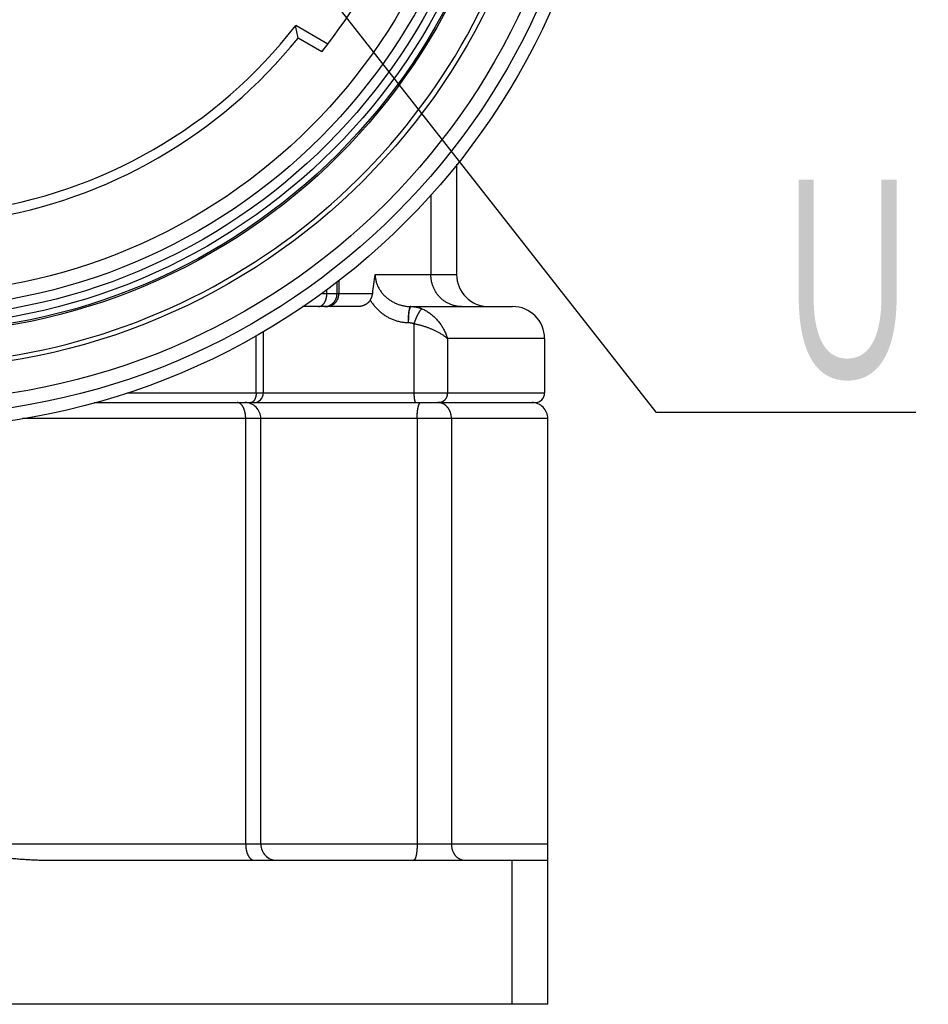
# Model space of a CAD drawing. Header units: millimetres. Extents: x 0 to 1300, y 0 to 891.
# Tile 8 of 119: x 444 to 486, y 210 to 257. Entities that reach past the tile are written whole.
import ezdxf

# ---------------------------------------------------------------- set-up
doc = ezdxf.new("R2010")
doc.units = ezdxf.units.MM
doc.header["$LTSCALE"] = 0.54643
for name, color, linetype in [('NoLayerName_001', 7, 'Continuous'), ('NoLayerName_003', 7, 'Continuous'), ('NoLayerName_006', 7, 'Continuous')]:
    doc.layers.add(name, color=color, linetype=linetype)
doc.styles.get("Standard").update_dxf_attribs({"font": 'txt', "bigfont": 'extfont2'})
doc.dimstyles.get("Standard").update_dxf_attribs({"dimtxt": 2.5, "dimasz": 2.5, "dimexe": 1, "dimexo": 1, "dimtad": 1, "dimdec": 3, "dimzin": 0, "dimdsep": 46, "dimtxsty": 'Standard', "dimcen": 2.5, "dimadec": 3, "dimazin": 0, "dimtfac": 0.75, "dimtdec": 3, "dimtmove": 0, "dimatfit": 3, "dimfxl": 1, "dimarcsym": 0})

msp = doc.modelspace()

# ---------------------------------------------------------------- linework, layer by layer
at = {"layer": 'NoLayerName_001', "color": 7, "linetype": 'Continuous', "lineweight": 25}
for p, q in [((458.1209, 255.4304), (456.6138, 256.3005)), ((457.8422, 255.0716), (456.7255, 255.7163))]:
    msp.add_line(p, q, dxfattribs=at)
for radius in [31.725, 26.7]:
    msp.add_circle((438.436, 270.4327), radius, dxfattribs=at)
for centre, radius, start, end in [((438.436, 270.4327), 24.75, 321.6364, 338.3636), ((438.436, 270.4327), 23.025, 277.86317, 322.13683), ((386.8169, 242.6483), 71.1195, 10.588157, 11.067268), ((438.436, 270.4327), 23.475, 278.82138, 321.17862)]:
    msp.add_arc(centre, radius, start, end, dxfattribs=at)
at = {"layer": 'NoLayerName_003', "color": 7, "linetype": 'Continuous', "lineweight": 25}
for radius in [33, 30.225, 28.575, 28.5]:
    msp.add_circle((438.436, 270.4327), radius, dxfattribs=at)
at = {"layer": 'NoLayerName_003', "color": 8, "linetype": 'Continuous', "lineweight": 25}
for radius in [32.4, 28.2, 27.8237, 27.3748]:
    msp.add_circle((438.436, 270.4327), radius, dxfattribs=at)
at = {"layer": 'NoLayerName_003', "color": 7, "linetype": 'Continuous', "lineweight": 25}
msp.add_arc((438.436, 270.4327), 30, 200.13421, 339.86579, dxfattribs=at)
at = {"layer": 'NoLayerName_006', "color": 7, "linetype": 'Continuous', "lineweight": 25}
for p, q in [((464.161, 249.8033), (464.161, 244.6327)), ((459.5322, 243.1327), (456.9339, 243.1327)), ((462, 243.1327), (466.786, 243.1327)), ((455.0997, 239.0827), (455.0997, 241.9683)), ((468.286, 241.6327), (468.286, 239.0827)), ((447.1615, 238.6327), (467.836, 238.6327)), ((454.9789, 217.9327), (454.9789, 237.8827)), ((468.436, 210.4327), (468.436, 237.8827)), ((445.186, 217.1827), (468.436, 217.1827)), ((466.7479, 217.1827), (466.7479, 210.4327)), ((468.436, 210.4327), (408.436, 210.4327))]:
    msp.add_line(p, q, dxfattribs=at)
at = {"layer": 'NoLayerName_006', "color": 8, "linetype": 'Continuous', "lineweight": 25}
for p, q in [((462.9516, 248.371), (462.9516, 244.6327)), ((460.3399, 244.6327), (464.161, 244.6327)), ((458.552, 243.7327), (458.552, 244.3033)), ((458.6373, 244.37), (458.6373, 243.7327)), ((458.0754, 243.7327), (457.8216, 243.7327)), ((458.0754, 243.7327), (458.0754, 243.931)), ((460.2146, 243.7327), (458.0754, 243.7327)), ((462.1557, 242.3317), (462.1557, 239.0827)), ((454.7598, 239.0827), (454.7598, 241.7795)), ((468.286, 241.6327), (463.7268, 241.6327)), ((463.7268, 241.6327), (463.7268, 239.0827)), ((448.7211, 239.0827), (468.286, 239.0827)), ((468.436, 237.8827), (443.8128, 237.8827)), ((454.2706, 217.9327), (454.2706, 237.8827)), ((462.3081, 237.8827), (462.3081, 217.9327)), ((463.9168, 237.8827), (463.9168, 217.9327)), ((468.436, 217.9327), (408.4718, 217.9327))]:
    msp.add_line(p, q, dxfattribs=at)
at = {"layer": 'NoLayerName_006', "color": 7, "linetype": 'Continuous', "lineweight": 25}
for centre, radius, start, end in [((466.5591, 243.3082), 6.3587, 167.97757, 176.17228), ((465.661, 244.6327), 1.5, 180, 270), ((466.786, 241.6327), 1.5, 0, 90), ((454.6497, 239.0827), 0.45, 270, 0), ((467.836, 239.0827), 0.45, 269.99993, 0), ((454.2289, 237.8827), 0.75, 0, 90.00013), ((467.686, 237.8827), 0.75, 0, 90.00168), ((455.7289, 217.9327), 0.75, 180, 270.00005)]:
    msp.add_arc(centre, radius, start, end, dxfattribs=at)
at = {"layer": 'NoLayerName_006', "color": 8, "linetype": 'Continuous', "lineweight": 25}
for centre, radius, start, end in [((458.065, 243.6797), 0.547, 270.05866, 281.82556), ((463.2795, 238.0952), 0.5375, 83.00635, 89.97678)]:
    msp.add_arc(centre, radius, start, end, dxfattribs=at)
for points, knots in [([(460.3399, 244.6327), (460.3408, 244.6054), (460.3413, 244.5507), (460.3503, 244.4689), (460.3638, 244.3876), (460.3827, 244.3071), (460.4064, 244.2278), (460.4349, 244.1501), (460.4679, 244.0742), (460.5053, 244.0006), (460.5468, 243.9294), (460.5923, 243.8607), (460.6414, 243.7947), (460.6939, 243.7314), (460.7495, 243.6708), (460.8081, 243.613), (460.8694, 243.5582), (460.933, 243.5062), (460.999, 243.4573), (461.0672, 243.4115), (461.1374, 243.3689), (461.2095, 243.3295), (461.2834, 243.2934), (461.3588, 243.2607), (461.4358, 243.2314), (461.5141, 243.2057), (461.5935, 243.1837), (461.6738, 243.1654), (461.7548, 243.1509), (461.8363, 243.1406), (461.9181, 243.1338), (461.9727, 243.1334), (462, 243.1327)], [0, 0, 0, 0, 0.0818745, 0.1640294, 0.2464449, 0.32907, 0.4118288, 0.4946269, 0.5773565, 0.6599072, 0.7422728, 0.8245375, 0.9067631, 0.9889851, 1.0712157, 1.1534459, 1.2356474, 1.3177921, 1.3998967, 1.4819864, 1.5640836, 1.6462092, 1.728383, 1.8106248, 1.8929528, 1.975343, 2.057738, 2.1400853, 2.2223403, 2.3044686, 2.3864476, 2.4682691, 2.4682691, 2.4682691, 2.4682691]), ([(464.3811, 243.1327), (464.3557, 243.1334), (464.3047, 243.1338), (464.2284, 243.1408), (464.1525, 243.1515), (464.0771, 243.1666), (464.0026, 243.1857), (463.9293, 243.209), (463.8574, 243.2362), (463.7871, 243.2675), (463.7188, 243.3026), (463.6526, 243.3414), (463.5885, 243.3837), (463.5268, 243.4293), (463.4677, 243.4781), (463.4112, 243.53), (463.3575, 243.5848), (463.3068, 243.6423), (463.2591, 243.7023), (463.2146, 243.7647), (463.1732, 243.8293), (463.1352, 243.896), (463.1006, 243.9645), (463.0695, 244.0347), (463.0419, 244.1064), (463.0179, 244.1793), (462.9976, 244.2534), (462.9809, 244.3284), (462.9678, 244.404), (462.9586, 244.4801), (462.9526, 244.5563), (462.9523, 244.6073), (462.9516, 244.6327)], [0, 0, 0, 0, 0.0763188, 0.1528494, 0.229551, 0.3063761, 0.3832736, 0.4601918, 0.5370817, 0.6139036, 0.6906648, 0.7673911, 0.8440987, 0.9207948, 0.9974801, 1.0741504, 1.1507985, 1.2274267, 1.3040534, 1.3806932, 1.457355, 1.5340438, 1.6107621, 1.6875111, 1.7642919, 1.8410944, 1.917896, 1.9946676, 2.0713759, 2.1479849, 2.224458, 2.3007596, 2.3007596, 2.3007596, 2.3007596]), ([(457.8999, 243.2338), (457.906, 243.2404), (457.9184, 243.2533), (457.9354, 243.2741), (457.9514, 243.2957), (457.9662, 243.3182), (457.9801, 243.3413), (457.9929, 243.3651), (458.0047, 243.3894), (458.0156, 243.4142), (458.0255, 243.4395), (458.0345, 243.4651), (458.0425, 243.4912), (458.0496, 243.5175), (458.0558, 243.544), (458.0611, 243.5708), (458.0656, 243.5977), (458.0692, 243.6247), (458.072, 243.6517), (458.0739, 243.6788), (458.0752, 243.7058), (458.0752, 243.7237), (458.0754, 243.7327)], [0, 0, 0, 0, 0.02681701, 0.05366013, 0.08054676, 0.10747746, 0.13443875, 0.16142716, 0.18845454, 0.21552872, 0.2426529, 0.269826, 0.29704298, 0.32429521, 0.35157078, 0.37885479, 0.40612969, 0.43337552, 0.46057019, 0.48768971, 0.51470846, 0.54159938, 0.54159938, 0.54159938, 0.54159938]), ([(458.1771, 243.1443), (458.1899, 243.1475), (458.2159, 243.1532), (458.2538, 243.1661), (458.2909, 243.1814), (458.327, 243.1995), (458.362, 243.2201), (458.3955, 243.2431), (458.4274, 243.2684), (458.4575, 243.2958), (458.4857, 243.3252), (458.5116, 243.3565), (458.5353, 243.3896), (458.5565, 243.4243), (458.5753, 243.4602), (458.5917, 243.4973), (458.6057, 243.5354), (458.6172, 243.5741), (458.6261, 243.6134), (458.6325, 243.6531), (458.6367, 243.6929), (458.6369, 243.7195), (458.6373, 243.7327)], [0, 0, 0, 0, 0.0397246, 0.07967364, 0.11983861, 0.16019544, 0.20070891, 0.24133684, 0.28203415, 0.32275681, 0.36346582, 0.40413122, 0.44474687, 0.48533365, 0.52589998, 0.56643893, 0.60693121, 0.64734813, 0.68765449, 0.72781145, 0.76777946, 0.80752115, 0.80752115, 0.80752115, 0.80752115]), ([(458.1906, 243.1784), (458.2011, 243.1832), (458.2223, 243.1924), (458.2528, 243.2091), (458.2825, 243.2274), (458.3112, 243.2476), (458.3386, 243.2694), (458.3649, 243.2929), (458.3897, 243.3179), (458.413, 243.3443), (458.4348, 243.372), (458.4548, 243.401), (458.4731, 243.4312), (458.4895, 243.4623), (458.5041, 243.4944), (458.5167, 243.5272), (458.5275, 243.5606), (458.5364, 243.5946), (458.5434, 243.6289), (458.5483, 243.6634), (458.5515, 243.698), (458.5517, 243.7212), (458.552, 243.7327)], [0, 0, 0, 0, 0.03461411, 0.06936953, 0.10425526, 0.13925457, 0.17434681, 0.20950915, 0.24471828, 0.2799521, 0.31519141, 0.35042161, 0.38563678, 0.42083947, 0.45602653, 0.49118821, 0.5263096, 0.5613721, 0.5963549, 0.63123638, 0.66599563, 0.70061391, 0.70061391, 0.70061391, 0.70061391]), ([(457.6806, 243.1327), (457.6847, 243.1328), (457.6929, 243.1329), (457.7053, 243.1338), (457.7176, 243.1353), (457.7298, 243.1374), (457.7419, 243.14), (457.754, 243.1432), (457.7659, 243.1469), (457.7776, 243.1511), (457.7891, 243.1558), (457.8004, 243.161), (457.8115, 243.1666), (457.8224, 243.1726), (457.833, 243.1791), (457.8433, 243.1859), (457.8534, 243.1932), (457.8632, 243.2007), (457.8728, 243.2085), (457.8821, 243.2167), (457.8912, 243.2251), (457.897, 243.2309), (457.8999, 243.2338)], [0, 0, 0, 0, 0.01233249, 0.02469046, 0.0370745, 0.04948309, 0.06191278, 0.07435848, 0.08681371, 0.09927083, 0.11172127, 0.1241561, 0.13657425, 0.14898207, 0.16138418, 0.17378316, 0.18617967, 0.19857259, 0.21095913, 0.22333495, 0.23569431, 0.24803016, 0.24803016, 0.24803016, 0.24803016]), ([(457.9666, 243.1327), (457.9717, 243.1328), (457.9819, 243.1328), (457.9971, 243.1335), (458.0124, 243.1345), (458.0277, 243.136), (458.043, 243.1379), (458.0582, 243.1401), (458.0733, 243.1428), (458.0884, 243.1459), (458.1034, 243.1494), (458.1183, 243.1532), (458.1331, 243.1575), (458.1477, 243.1621), (458.1622, 243.1672), (458.1765, 243.1725), (458.1859, 243.1765), (458.1906, 243.1784)], [0, 0, 0, 0, 0.01526098, 0.03055601, 0.04588054, 0.06122972, 0.07659845, 0.09198142, 0.10737316, 0.1227681, 0.13816061, 0.15354502, 0.16891571, 0.18426712, 0.19959383, 0.21489054, 0.23015222, 0.23015222, 0.23015222, 0.23015222]), ([(460.1113, 243.4318), (460.1268, 243.4076), (460.1573, 243.3587), (460.2072, 243.2878), (460.2595, 243.2185), (460.3146, 243.1511), (460.3722, 243.0857), (460.4322, 243.0224), (460.4946, 242.9613), (460.5593, 242.9026), (460.6261, 242.8465), (460.6949, 242.793), (460.7657, 242.7422), (460.8383, 242.6943), (460.9126, 242.6495), (460.9885, 242.6078), (461.066, 242.5693), (461.145, 242.5342), (461.2254, 242.5025), (461.3071, 242.4743), (461.39, 242.4497), (461.474, 242.4289), (461.5589, 242.4117), (461.6444, 242.3984), (461.7304, 242.3889), (461.8167, 242.3828), (461.8743, 242.3824), (461.903, 242.3818)], [0, 0, 0, 0, 0.0863609, 0.1729858, 0.259833, 0.3468588, 0.4340183, 0.5212666, 0.6085592, 0.6958534, 0.7831087, 0.8702881, 0.9573587, 1.0442927, 1.1310697, 1.2176938, 1.3041933, 1.3906031, 1.4769659, 1.5633317, 1.6497583, 1.7362766, 1.8228487, 1.909426, 1.9959588, 2.0823981, 2.1686969, 2.1686969, 2.1686969, 2.1686969]), ([(461.9161, 242.9038), (461.9148, 242.8952), (461.9119, 242.878), (461.9084, 242.8521), (461.9051, 242.8262), (461.9023, 242.8003), (461.8997, 242.7743), (461.8973, 242.7483), (461.8953, 242.7222), (461.8935, 242.6961), (461.892, 242.6701), (461.8907, 242.644), (461.8896, 242.6178), (461.8888, 242.5917), (461.8882, 242.5656), (461.8879, 242.5395), (461.8877, 242.5133), (461.8878, 242.4872), (461.888, 242.461), (461.8885, 242.4349), (461.8891, 242.4088), (461.8897, 242.3914), (461.8899, 242.3827)], [0, 0, 0, 0, 0.02611002, 0.05222194, 0.07833777, 0.10445741, 0.13057911, 0.15670226, 0.18282745, 0.20895508, 0.23508532, 0.26121816, 0.28735335, 0.31349045, 0.33962885, 0.36576773, 0.3919061, 0.41804281, 0.44417652, 0.47030576, 0.49642888, 0.52254411, 0.52254411, 0.52254411, 0.52254411]), ([(461.9161, 242.9038), (461.9158, 242.8951), (461.9152, 242.8777), (461.9141, 242.8517), (461.9126, 242.8169), (461.9106, 242.7735), (461.9077, 242.7127), (461.9042, 242.6432), (461.8996, 242.5564), (461.8949, 242.4695), (461.8914, 242.4087), (461.8899, 242.3827)], [0, 0, 0, 0, 0.02608769, 0.05217546, 0.07826338, 0.13043942, 0.18261527, 0.26087885, 0.33914244, 0.44349393, 0.52175737, 0.52175737, 0.52175737, 0.52175737]), ([(462.0147, 243.1327), (462.0115, 243.1319), (462.0044, 243.131), (461.9962, 243.1238), (461.9892, 243.1158), (461.9834, 243.107), (461.9786, 243.0978), (461.9747, 243.0884), (461.9713, 243.0789), (461.9681, 243.0693), (461.9649, 243.0597), (461.9617, 243.0501), (461.9585, 243.0404), (461.9553, 243.0308), (461.9522, 243.0211), (461.949, 243.0114), (461.9459, 243.0016), (461.9428, 242.9919), (461.9398, 242.9821), (461.9367, 242.9724), (461.9337, 242.9626), (461.9307, 242.9528), (461.9277, 242.943), (461.9248, 242.9332), (461.9219, 242.9234), (461.919, 242.9136), (461.9171, 242.9071), (461.9161, 242.9038)], [0, 0, 0, 0, 0.01000602, 0.02062903, 0.03155919, 0.0420906, 0.05234064, 0.06246764, 0.07256055, 0.08266172, 0.09278462, 0.10292811, 0.11309016, 0.12326873, 0.13346181, 0.14366736, 0.15388337, 0.16410781, 0.17433865, 0.18457387, 0.19481143, 0.20504932, 0.21528551, 0.22551797, 0.23574468, 0.24596362, 0.25617275, 0.25617275, 0.25617275, 0.25617275]), ([(462, 243.1327), (461.9968, 243.1318), (461.9898, 243.131), (461.9819, 243.1238), (461.9751, 243.1158), (461.9692, 243.1071), (461.9643, 243.0982), (461.9602, 243.0891), (461.9567, 243.0798), (461.9535, 243.0704), (461.9504, 243.061), (461.9474, 243.0515), (461.9446, 243.0419), (461.9419, 243.0323), (461.9394, 243.0226), (461.9369, 243.0128), (461.9346, 243.003), (461.9323, 242.9932), (461.9302, 242.9833), (461.9282, 242.9734), (461.9262, 242.9635), (461.9243, 242.9536), (461.9226, 242.9436), (461.9208, 242.9337), (461.9192, 242.9237), (461.9176, 242.9137), (461.9166, 242.9071), (461.9161, 242.9038)], [0, 0, 0, 0, 0.00981553, 0.02027437, 0.03108336, 0.04150354, 0.05161643, 0.06157027, 0.07146446, 0.08136062, 0.09128611, 0.10124176, 0.11122582, 0.12123622, 0.13127062, 0.14132637, 0.15140059, 0.16149016, 0.17159173, 0.18170174, 0.19181645, 0.20193196, 0.21204416, 0.22214885, 0.23224166, 0.2423181, 0.25237358, 0.25237358, 0.25237358, 0.25237358]), ([(462.0147, 243.1327), (462.0264, 243.1325), (462.0499, 243.1325), (462.0852, 243.131), (462.1205, 243.1287), (462.1558, 243.1254), (462.191, 243.1213), (462.2261, 243.1162), (462.2611, 243.1103), (462.296, 243.1034), (462.3306, 243.0957), (462.365, 243.0871), (462.3992, 243.0776), (462.4331, 243.0672), (462.4666, 243.0559), (462.4998, 243.0439), (462.5216, 243.0351), (462.5325, 243.0308)], [0, 0, 0, 0, 0.03522315, 0.07052287, 0.1058881, 0.14130729, 0.17676857, 0.21225982, 0.24776878, 0.2832831, 0.3187905, 0.35427881, 0.3897361, 0.42515074, 0.46051155, 0.49580785, 0.53102957, 0.53102957, 0.53102957, 0.53102957]), ([(462.5325, 243.0307), (462.5261, 243.0265), (462.5128, 243.0188), (462.4962, 243.0026), (462.4805, 242.9859), (462.4658, 242.9682), (462.4519, 242.9501), (462.4385, 242.9315), (462.4256, 242.9126), (462.4131, 242.8934), (462.401, 242.8739), (462.3892, 242.8542), (462.3778, 242.8343), (462.3667, 242.8142), (462.3558, 242.794), (462.345, 242.7737), (462.3345, 242.7533), (462.3242, 242.7329), (462.314, 242.7123), (462.304, 242.6917), (462.2942, 242.671), (462.2845, 242.6503), (462.275, 242.6294), (462.2656, 242.6085), (462.2564, 242.5876), (462.2473, 242.5666), (462.2383, 242.5455), (462.2295, 242.5243), (462.2208, 242.5031), (462.2122, 242.4819), (462.2038, 242.4606), (462.1954, 242.4392), (462.1873, 242.4178), (462.1792, 242.3964), (462.1713, 242.3749), (462.1634, 242.3533), (462.1583, 242.3389), (462.1558, 242.3317)], [0, 0, 0, 0, 0.02288564, 0.04595306, 0.0689451, 0.09184806, 0.11472732, 0.13760934, 0.1605043, 0.18341766, 0.20635096, 0.22930221, 0.25226632, 0.27523553, 0.29819983, 0.32115053, 0.3440882, 0.36701519, 0.38993371, 0.41284578, 0.43575328, 0.45865795, 0.48156136, 0.50446495, 0.52737004, 0.55027774, 0.57318828, 0.5961013, 0.61901635, 0.64193296, 0.66485065, 0.68776889, 0.71068711, 0.73360473, 0.75652113, 0.77943566, 0.80234764, 0.80234764, 0.80234764, 0.80234764]), ([(462.5325, 243.0308), (462.5612, 243.018), (462.6191, 242.9937), (462.7028, 242.95), (462.7846, 242.9025), (462.8639, 242.8504), (462.9407, 242.7945), (463.0149, 242.7347), (463.0865, 242.6715), (463.1553, 242.6051), (463.2212, 242.5357), (463.2842, 242.4637), (463.3441, 242.3893), (463.4008, 242.3125), (463.4542, 242.2337), (463.5043, 242.1528), (463.5508, 242.0701), (463.5937, 241.9856), (463.633, 241.8995), (463.6683, 241.8119), (463.7003, 241.7231), (463.7176, 241.6627), (463.7268, 241.6327)], [0, 0, 0, 0, 0.0941668, 0.1884755, 0.2829962, 0.3777676, 0.4727992, 0.5680745, 0.6635537, 0.7591765, 0.854865, 0.9505258, 1.0460668, 1.1414584, 1.236693, 1.3317644, 1.4266692, 1.5214075, 1.6159842, 1.7104093, 1.8046994, 1.8988783, 1.8988783, 1.8988783, 1.8988783]), ([(461.903, 242.3818), (461.9088, 242.3817), (461.9202, 242.3817), (461.9375, 242.381), (461.9547, 242.3798), (461.9719, 242.3782), (461.9891, 242.3762), (462.0062, 242.3737), (462.0233, 242.3708), (462.0403, 242.3674), (462.0572, 242.3636), (462.074, 242.3594), (462.0907, 242.3547), (462.1072, 242.3496), (462.1236, 242.3441), (462.1398, 242.3382), (462.1504, 242.3338), (462.1557, 242.3317)], [0, 0, 0, 0, 0.01719432, 0.03442617, 0.05169017, 0.06898069, 0.08629195, 0.10361801, 0.12095287, 0.13829046, 0.15562475, 0.17294974, 0.19025953, 0.20754839, 0.22481076, 0.24204135, 0.25923515, 0.25923515, 0.25923515, 0.25923515]), ([(462.1557, 242.3317), (462.1785, 242.3273), (462.224, 242.3187), (462.292, 242.3041), (462.3598, 242.2885), (462.4273, 242.2716), (462.4946, 242.2536), (462.5615, 242.2344), (462.6282, 242.2141), (462.6944, 242.1926), (462.7603, 242.1699), (462.8257, 242.146), (462.8907, 242.1211), (462.9553, 242.0949), (463.0193, 242.0676), (463.0827, 242.0392), (463.1456, 242.0096), (463.2079, 241.9788), (463.2695, 241.9468), (463.3304, 241.9134), (463.3906, 241.8785), (463.45, 241.8422), (463.5084, 241.8044), (463.5657, 241.7649), (463.6214, 241.7232), (463.6756, 241.6796), (463.7096, 241.6481), (463.7268, 241.6327)], [0, 0, 0, 0, 0.0694687, 0.138993, 0.2085636, 0.2781717, 0.3478084, 0.417465, 0.4871331, 0.5568044, 0.626471, 0.6961253, 0.7657599, 0.8353679, 0.904943, 0.9744789, 1.0439749, 1.1134416, 1.1828952, 1.252357, 1.3218529, 1.3914141, 1.4610438, 1.5306683, 1.6002304, 1.6697129, 1.7391457, 1.7391457, 1.7391457, 1.7391457]), ([(454.7598, 239.0827), (454.7598, 239.0798), (454.7598, 239.074), (454.7597, 239.0654), (454.7595, 239.0567), (454.7591, 239.048), (454.7587, 239.0393), (454.7582, 239.0307), (454.7576, 239.022), (454.7569, 239.0133), (454.7561, 239.0047), (454.7552, 238.9961), (454.7543, 238.9874), (454.7532, 238.9788), (454.752, 238.9702), (454.7508, 238.9616), (454.7494, 238.9531), (454.748, 238.9445), (454.7464, 238.936), (454.7447, 238.9275), (454.743, 238.919), (454.7417, 238.9133), (454.7411, 238.9105)], [0, 0, 0, 0, 0.00867273, 0.01734844, 0.02602668, 0.034707, 0.04338896, 0.05207215, 0.06075614, 0.06944054, 0.07812496, 0.08680903, 0.09549239, 0.10417469, 0.11285562, 0.12153485, 0.13021211, 0.13888718, 0.14756036, 0.15623216, 0.16490315, 0.17357403, 0.17357403, 0.17357403, 0.17357403]), ([(462.1557, 239.0827), (462.1557, 239.0775), (462.1558, 239.0671), (462.1559, 239.0514), (462.1562, 239.0358), (462.1565, 239.0202), (462.157, 239.0045), (462.1576, 238.9889), (462.1583, 238.9733), (462.1592, 238.9576), (462.1602, 238.9419), (462.1613, 238.9262), (462.1626, 238.9105), (462.1641, 238.8947), (462.1657, 238.8789), (462.1674, 238.8631), (462.1693, 238.8474), (462.1714, 238.8318), (462.1736, 238.8162), (462.1759, 238.8008), (462.1784, 238.7856), (462.181, 238.7705), (462.1837, 238.7557), (462.1866, 238.7409), (462.1901, 238.7262), (462.1941, 238.7114), (462.199, 238.6963), (462.205, 238.6809), (462.2121, 238.6651), (462.2202, 238.6502), (462.2303, 238.636), (462.2411, 238.6343), (462.2458, 238.6327)], [0, 0, 0, 0, 0.01565553, 0.03129256, 0.0469181, 0.06253932, 0.07816348, 0.09379799, 0.1094504, 0.1251284, 0.14083983, 0.15659268, 0.17239506, 0.18824878, 0.20413086, 0.22001231, 0.23586414, 0.25165736, 0.26736299, 0.28295209, 0.29839577, 0.3136652, 0.32873867, 0.34370251, 0.35873429, 0.37402788, 0.3897945, 0.40626352, 0.42368023, 0.44159797, 0.4579536, 0.47271674, 0.47271674, 0.47271674, 0.47271674]), ([(463.7268, 239.0827), (463.7267, 239.0753), (463.7266, 239.0603), (463.7251, 239.038), (463.7227, 239.0156), (463.7194, 238.9934), (463.7151, 238.9713), (463.7099, 238.9493), (463.7037, 238.9276), (463.6965, 238.9062), (463.6883, 238.8851), (463.6792, 238.8644), (463.669, 238.8441), (463.6578, 238.8243), (463.6457, 238.8051), (463.6327, 238.7865), (463.6188, 238.7687), (463.6039, 238.7516), (463.5883, 238.7354), (463.5717, 238.7202), (463.5545, 238.7058), (463.5422, 238.6974), (463.5362, 238.693)], [0, 0, 0, 0, 0.02235761, 0.04476626, 0.06721763, 0.08970446, 0.11222088, 0.13476268, 0.15732764, 0.17991583, 0.20252994, 0.22517555, 0.24785954, 0.27056963, 0.29328135, 0.31597254, 0.33862436, 0.36122212, 0.38375614, 0.40622261, 0.42862457, 0.45097281, 0.45097281, 0.45097281, 0.45097281]), ([(453.9519, 238.6182), (453.9503, 238.6188), (453.947, 238.62), (453.942, 238.6217), (453.937, 238.6233), (453.9319, 238.6247), (453.9268, 238.6261), (453.9217, 238.6273), (453.9166, 238.6284), (453.9114, 238.6294), (453.9062, 238.6303), (453.9009, 238.631), (453.8957, 238.6316), (453.8905, 238.6321), (453.8852, 238.6324), (453.88, 238.6327), (453.8765, 238.6327), (453.8747, 238.6327)], [0, 0, 0, 0, 0.005244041, 0.010499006, 0.015762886, 0.021033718, 0.026309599, 0.031588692, 0.03686924, 0.042149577, 0.047428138, 0.052703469, 0.057974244, 0.063239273, 0.068497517, 0.073748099, 0.07899032, 0.07899032, 0.07899032, 0.07899032]), ([(454.0262, 238.5756), (454.0251, 238.5765), (454.0228, 238.5782), (454.0194, 238.5808), (454.0159, 238.5834), (454.0124, 238.5858), (454.0089, 238.5883), (454.0053, 238.5907), (454.0017, 238.593), (453.9981, 238.5953), (453.9944, 238.5975), (453.9907, 238.5997), (453.987, 238.6019), (453.9832, 238.6039), (453.9794, 238.6059), (453.9755, 238.6079), (453.9717, 238.6098), (453.9678, 238.6116), (453.9639, 238.6133), (453.9599, 238.615), (453.9559, 238.6167), (453.9533, 238.6177), (453.9519, 238.6182)], [0, 0, 0, 0, 0.004289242, 0.008578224, 0.012867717, 0.017158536, 0.021451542, 0.025747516, 0.030046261, 0.034347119, 0.03864947, 0.042952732, 0.047256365, 0.051559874, 0.055862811, 0.060164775, 0.064465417, 0.068764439, 0.073061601, 0.077356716, 0.081649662, 0.085940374, 0.085940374, 0.085940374, 0.085940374]), ([(454.2706, 237.8827), (454.2705, 237.8928), (454.2704, 237.9129), (454.2694, 237.9431), (454.2679, 237.9733), (454.2657, 238.0036), (454.2628, 238.0338), (454.2592, 238.0639), (454.2549, 238.0939), (454.2499, 238.1239), (454.2442, 238.1536), (454.2377, 238.1832), (454.2305, 238.2126), (454.2225, 238.2418), (454.2136, 238.2708), (454.204, 238.2994), (454.1935, 238.3278), (454.1821, 238.3557), (454.1698, 238.3833), (454.1563, 238.4103), (454.1418, 238.4368), (454.126, 238.4627), (454.109, 238.4878), (454.0906, 238.5119), (454.0707, 238.5348), (454.0495, 238.5565), (454.0338, 238.5691), (454.0262, 238.5756)], [0, 0, 0, 0, 0.03017447, 0.06040706, 0.09068416, 0.12099323, 0.15132281, 0.18166267, 0.21200381, 0.24233862, 0.27266094, 0.30296619, 0.33325142, 0.36351544, 0.39375893, 0.42398454, 0.4541947, 0.48438733, 0.51456688, 0.54474796, 0.5749563, 0.60522961, 0.63558833, 0.66595484, 0.69625734, 0.72646782, 0.75661044, 0.75661044, 0.75661044, 0.75661044]), ([(454.5618, 238.6414), (454.5607, 238.641), (454.5587, 238.6403), (454.5556, 238.6393), (454.5525, 238.6384), (454.5493, 238.6375), (454.5461, 238.6367), (454.543, 238.6359), (454.5397, 238.6353), (454.5365, 238.6347), (454.5333, 238.6342), (454.53, 238.6337), (454.5268, 238.6333), (454.5235, 238.6331), (454.5203, 238.6329), (454.517, 238.6327), (454.5148, 238.6327), (454.5138, 238.6327)], [0, 0, 0, 0, 0.003255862, 0.006518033, 0.009785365, 0.013056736, 0.016331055, 0.019607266, 0.022884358, 0.026161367, 0.029437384, 0.032711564, 0.035983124, 0.039251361, 0.04251565, 0.045775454, 0.049030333, 0.049030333, 0.049030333, 0.049030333]), ([(454.7411, 238.9105), (454.7399, 238.9052), (454.7374, 238.8945), (454.7332, 238.8787), (454.7287, 238.863), (454.7236, 238.8473), (454.7181, 238.8317), (454.7121, 238.816), (454.7055, 238.8004), (454.6983, 238.7848), (454.6905, 238.7693), (454.6821, 238.7541), (454.673, 238.7393), (454.6634, 238.7249), (454.6531, 238.7112), (454.6421, 238.6981), (454.6305, 238.6859), (454.6181, 238.6746), (454.6051, 238.6644), (454.5914, 238.6554), (454.577, 238.6474), (454.5668, 238.6435), (454.5618, 238.6414)], [0, 0, 0, 0, 0.01641325, 0.03276665, 0.04912207, 0.06554371, 0.08209798, 0.09885334, 0.11586082, 0.13307154, 0.15040726, 0.16779543, 0.18517034, 0.20247466, 0.21966109, 0.23669446, 0.2535542, 0.27023711, 0.28676037, 0.30316467, 0.31951703, 0.3359128, 0.3359128, 0.3359128, 0.3359128]), ([(462.3081, 237.8827), (462.3081, 237.892), (462.3081, 237.9105), (462.3085, 237.9383), (462.309, 237.9662), (462.3098, 237.994), (462.3108, 238.0218), (462.312, 238.0496), (462.3135, 238.0775), (462.3153, 238.1052), (462.3174, 238.133), (462.3197, 238.1607), (462.3224, 238.1884), (462.3253, 238.2161), (462.3286, 238.2437), (462.3322, 238.2713), (462.3362, 238.2988), (462.3405, 238.3263), (462.3452, 238.3537), (462.3503, 238.381), (462.356, 238.4083), (462.3622, 238.4354), (462.3691, 238.4624), (462.3766, 238.4893), (462.3853, 238.5158), (462.395, 238.5419), (462.4031, 238.5586), (462.4069, 238.567)], [0, 0, 0, 0, 0.02781392, 0.05564017, 0.08347568, 0.1113176, 0.13916334, 0.16701054, 0.19485712, 0.22270128, 0.25054149, 0.27837655, 0.30620553, 0.33402789, 0.36184336, 0.38965208, 0.41745453, 0.44525236, 0.47304988, 0.5008538, 0.52867344, 0.55652101, 0.58441089, 0.61232225, 0.64020051, 0.66802342, 0.69581634, 0.69581634, 0.69581634, 0.69581634]), ([(462.4069, 238.567), (462.4074, 238.568), (462.4083, 238.5698), (462.4098, 238.5726), (462.4112, 238.5754), (462.4128, 238.5781), (462.4143, 238.5809), (462.4159, 238.5836), (462.4175, 238.5863), (462.4191, 238.589), (462.4208, 238.5916), (462.4225, 238.5943), (462.4243, 238.5969), (462.4261, 238.5995), (462.428, 238.602), (462.4299, 238.6045), (462.4319, 238.6069), (462.434, 238.6093), (462.4361, 238.6116), (462.4382, 238.6139), (462.4405, 238.6161), (462.442, 238.6175), (462.4428, 238.6182)], [0, 0, 0, 0, 0.003130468, 0.006259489, 0.009388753, 0.012519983, 0.015654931, 0.018795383, 0.021942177, 0.025093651, 0.028247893, 0.031403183, 0.034558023, 0.037711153, 0.040861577, 0.044008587, 0.047151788, 0.050291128, 0.053426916, 0.056559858, 0.059691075, 0.062822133, 0.062822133, 0.062822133, 0.062822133]), ([(462.4428, 238.6182), (462.4432, 238.6186), (462.4441, 238.6194), (462.4455, 238.6205), (462.4469, 238.6217), (462.4484, 238.6228), (462.4498, 238.6238), (462.4514, 238.6248), (462.4529, 238.6258), (462.4545, 238.6267), (462.4561, 238.6276), (462.4578, 238.6284), (462.4595, 238.6292), (462.4612, 238.6299), (462.4629, 238.6305), (462.4647, 238.6311), (462.4664, 238.6316), (462.4682, 238.632), (462.47, 238.6323), (462.4718, 238.6325), (462.4736, 238.6327), (462.4748, 238.6327), (462.4754, 238.6327)], [0, 0, 0, 0, 0.001805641, 0.003609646, 0.005414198, 0.007221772, 0.009035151, 0.010857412, 0.012689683, 0.014529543, 0.016374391, 0.018221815, 0.020069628, 0.021915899, 0.023758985, 0.025597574, 0.027430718, 0.029257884, 0.031078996, 0.032894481, 0.034705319, 0.036513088, 0.036513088, 0.036513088, 0.036513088]), ([(463.6336, 238.5063), (463.6295, 238.5095), (463.6212, 238.516), (463.6084, 238.5252), (463.5954, 238.5342), (463.5822, 238.5429), (463.5687, 238.5512), (463.555, 238.5591), (463.541, 238.5667), (463.5269, 238.5739), (463.5125, 238.5808), (463.4979, 238.5872), (463.4832, 238.5933), (463.4683, 238.5989), (463.4532, 238.6042), (463.438, 238.609), (463.4227, 238.6134), (463.4073, 238.6174), (463.3918, 238.6209), (463.3763, 238.624), (463.3607, 238.6267), (463.3502, 238.628), (463.345, 238.6287)], [0, 0, 0, 0, 0.01578478, 0.03156869, 0.04735853, 0.06316194, 0.07898736, 0.0948425, 0.11072576, 0.12663187, 0.14255553, 0.15849142, 0.17443429, 0.19037899, 0.20632051, 0.22225406, 0.23817509, 0.25407935, 0.26996294, 0.28582239, 0.30165467, 0.31745726, 0.31745726, 0.31745726, 0.31745726]), ([(463.5362, 238.693), (463.5334, 238.6911), (463.5278, 238.6874), (463.5192, 238.6821), (463.5105, 238.677), (463.5016, 238.6722), (463.4926, 238.6676), (463.4834, 238.6633), (463.4741, 238.6593), (463.4647, 238.6555), (463.4551, 238.6519), (463.4455, 238.6487), (463.4357, 238.6457), (463.4259, 238.643), (463.416, 238.6407), (463.406, 238.6386), (463.396, 238.6368), (463.3859, 238.6353), (463.3758, 238.6342), (463.3657, 238.6333), (463.3556, 238.6328), (463.3489, 238.6328), (463.3455, 238.6327)], [0, 0, 0, 0, 0.0100761, 0.0201512, 0.03023126, 0.04032256, 0.0504317, 0.06056437, 0.07071899, 0.08089109, 0.09107623, 0.10127004, 0.11146828, 0.12166685, 0.13186188, 0.14204975, 0.15222714, 0.16239106, 0.17253893, 0.18266863, 0.19277852, 0.20286751, 0.20286751, 0.20286751, 0.20286751]), ([(463.9168, 237.8827), (463.9165, 237.8944), (463.9164, 237.9179), (463.9142, 237.953), (463.9107, 237.9882), (463.9058, 238.0232), (463.8994, 238.058), (463.8917, 238.0925), (463.8824, 238.1267), (463.8718, 238.1606), (463.8597, 238.194), (463.8461, 238.2268), (463.831, 238.2591), (463.8145, 238.2906), (463.7966, 238.3214), (463.7773, 238.3513), (463.7566, 238.3802), (463.7346, 238.408), (463.7113, 238.4347), (463.6867, 238.46), (463.661, 238.4841), (463.6427, 238.4988), (463.6336, 238.5063)], [0, 0, 0, 0, 0.03515068, 0.07037326, 0.10565609, 0.14098888, 0.17636302, 0.21177197, 0.24721167, 0.28268093, 0.31818178, 0.35371989, 0.38930233, 0.42491331, 0.46052387, 0.49610769, 0.53164212, 0.56710908, 0.60249598, 0.63779666, 0.67301238, 0.70815283, 0.70815283, 0.70815283, 0.70815283]), ([(454.2706, 217.9327), (454.2707, 217.924), (454.2707, 217.9065), (454.2715, 217.8803), (454.2727, 217.8541), (454.2744, 217.8279), (454.2766, 217.8018), (454.2793, 217.7757), (454.2825, 217.7496), (454.2862, 217.7236), (454.2904, 217.6977), (454.2952, 217.6719), (454.3005, 217.6461), (454.3064, 217.6205), (454.3128, 217.5949), (454.3198, 217.5696), (454.3274, 217.5444), (454.3357, 217.5195), (454.3447, 217.4948), (454.3544, 217.4704), (454.3648, 217.4463), (454.376, 217.4226), (454.388, 217.3992), (454.4009, 217.3763), (454.4146, 217.3539), (454.4292, 217.3322), (454.4447, 217.3111), (454.4613, 217.2908), (454.479, 217.2714), (454.498, 217.2533), (454.5186, 217.2365), (454.5408, 217.2214), (454.5642, 217.2083), (454.5888, 217.1974), (454.6142, 217.1893), (454.6401, 217.1837), (454.6577, 217.1833), (454.6664, 217.1827)], [0, 0, 0, 0, 0.02619853, 0.05240643, 0.07862285, 0.1048473, 0.1310796, 0.15731997, 0.18356897, 0.20982757, 0.23609713, 0.26237945, 0.28867674, 0.3149891, 0.34130697, 0.36762021, 0.39392127, 0.42020538, 0.44647077, 0.4727189, 0.49895468, 0.52518669, 0.55142737, 0.5776813, 0.60392711, 0.63014706, 0.65633379, 0.68249313, 0.70866261, 0.73492725, 0.761425, 0.7882256, 0.815146, 0.84200017, 0.86865891, 0.89507168, 0.92129139, 0.92129139, 0.92129139, 0.92129139]), ([(462.3081, 217.9327), (462.3081, 217.9261), (462.3081, 217.9129), (462.3079, 217.8932), (462.3076, 217.8734), (462.3072, 217.8536), (462.3067, 217.8338), (462.3061, 217.8141), (462.3053, 217.7943), (462.3044, 217.7745), (462.3034, 217.7548), (462.3022, 217.735), (462.301, 217.7153), (462.2996, 217.6956), (462.298, 217.6758), (462.2963, 217.6561), (462.2945, 217.6364), (462.2925, 217.6167), (462.2904, 217.597), (462.2881, 217.5774), (462.2857, 217.5578), (462.2831, 217.5382), (462.2803, 217.5186), (462.2773, 217.4991), (462.2742, 217.4796), (462.2708, 217.4602), (462.2672, 217.4407), (462.2632, 217.4213), (462.259, 217.4019), (462.2545, 217.3825), (462.2496, 217.3632), (462.2444, 217.344), (462.2389, 217.3252), (462.233, 217.3066), (462.2267, 217.2884), (462.2195, 217.2702), (462.2112, 217.2517), (462.2013, 217.2331), (462.1902, 217.2144), (462.1801, 217.2039), (462.1755, 217.1985)], [0, 0, 0, 0, 0.01977468, 0.03955039, 0.05932702, 0.07910445, 0.09888263, 0.11866154, 0.13844121, 0.1582217, 0.17800313, 0.19778564, 0.21756944, 0.23735477, 0.25714193, 0.27693126, 0.29672307, 0.31651588, 0.33630631, 0.35609102, 0.3758668, 0.39563061, 0.41537955, 0.43511282, 0.4548416, 0.47458211, 0.49435143, 0.51416754, 0.53404937, 0.55399738, 0.57394053, 0.59379212, 0.61346693, 0.63288176, 0.6520843, 0.67147713, 0.69154915, 0.71280591, 0.73487998, 0.75626317, 0.75626317, 0.75626317, 0.75626317]), ([(463.9168, 217.9327), (463.9171, 217.9189), (463.9173, 217.8912), (463.9204, 217.8497), (463.9252, 217.8083), (463.932, 217.7671), (463.9409, 217.7262), (463.9517, 217.6857), (463.9646, 217.6457), (463.9796, 217.6065), (463.9966, 217.568), (464.0157, 217.5304), (464.0369, 217.4939), (464.0601, 217.4585), (464.0853, 217.4245), (464.1124, 217.392), (464.1413, 217.3613), (464.1719, 217.3324), (464.2041, 217.3056), (464.238, 217.2811), (464.273, 217.2587), (464.2978, 217.2463), (464.31, 217.2398)], [0, 0, 0, 0, 0.04145982, 0.08304896, 0.12474251, 0.16651887, 0.20836076, 0.25025615, 0.29219924, 0.33419144, 0.37624238, 0.4183708, 0.46060171, 0.50291189, 0.54523867, 0.58752345, 0.62971531, 0.67177375, 0.71367154, 0.75539763, 0.79696037, 0.83839058, 0.83839058, 0.83839058, 0.83839058]), ([(462.1755, 217.1985), (462.1701, 217.1947), (462.1606, 217.1849), (462.1469, 217.1841), (462.1408, 217.1827)], [0, 0, 0, 0, 0.01981212, 0.038850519, 0.038850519, 0.038850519, 0.038850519]), ([(464.31, 217.2398), (464.3138, 217.238), (464.3213, 217.2344), (464.3328, 217.2292), (464.3444, 217.2243), (464.3561, 217.2197), (464.368, 217.2153), (464.3799, 217.2112), (464.3919, 217.2074), (464.404, 217.2038), (464.4163, 217.2005), (464.4285, 217.1974), (464.4409, 217.1947), (464.4533, 217.1922), (464.4658, 217.19), (464.4783, 217.188), (464.4908, 217.1864), (464.5034, 217.1851), (464.516, 217.184), (464.5286, 217.1833), (464.5412, 217.1828), (464.5496, 217.1828), (464.5538, 217.1827)], [0, 0, 0, 0, 0.01257742, 0.02515446, 0.03773526, 0.05032409, 0.0629254, 0.0755428, 0.08817506, 0.10081932, 0.11347275, 0.12613255, 0.13879594, 0.15146021, 0.16412276, 0.17678104, 0.18943265, 0.20207531, 0.2147069, 0.22732547, 0.23992928, 0.25251677, 0.25251677, 0.25251677, 0.25251677])]:
    msp.add_open_spline(points, degree=3, knots=knots, dxfattribs=at)
at = {"layer": 'NoLayerName_006', "color": 7, "linetype": 'Continuous', "lineweight": 25}
for points, knots in [([(460.1112, 243.4317), (460.114, 243.4362), (460.1197, 243.4453), (460.1278, 243.459), (460.1356, 243.473), (460.1431, 243.4871), (460.1504, 243.5015), (460.1573, 243.516), (460.1638, 243.5307), (460.1701, 243.5455), (460.176, 243.5606), (460.1815, 243.5757), (460.1867, 243.591), (460.1915, 243.6064), (460.1959, 243.622), (460.1998, 243.6376), (460.2034, 243.6533), (460.2066, 243.6691), (460.2093, 243.6849), (460.2115, 243.7008), (460.2134, 243.7167), (460.2141, 243.7274), (460.2146, 243.7327)], [0, 0, 0, 0, 0.01599521, 0.03198745, 0.04798572, 0.06399923, 0.08003741, 0.09610758, 0.11220593, 0.12832545, 0.1444595, 0.16060185, 0.17674674, 0.19288894, 0.20902376, 0.22514711, 0.24125555, 0.25734638, 0.27341762, 0.28946811, 0.30549758, 0.32150667, 0.32150667, 0.32150667, 0.32150667]), ([(460.1112, 243.4317), (460.1049, 243.4224), (460.0926, 243.4036), (460.0719, 243.3769), (460.0498, 243.3512), (460.0262, 243.3267), (460.0013, 243.3035), (459.9751, 243.2815), (459.9478, 243.261), (459.9194, 243.2418), (459.8901, 243.2242), (459.86, 243.208), (459.8291, 243.1935), (459.7976, 243.1805), (459.7655, 243.1692), (459.733, 243.1593), (459.7, 243.1511), (459.6668, 243.1443), (459.6333, 243.1391), (459.5996, 243.1354), (459.5659, 243.1331), (459.5435, 243.1329), (459.5322, 243.1327)], [0, 0, 0, 0, 0.03366754, 0.06743896, 0.10131695, 0.13529586, 0.16936315, 0.20350055, 0.23768541, 0.27189188, 0.30609207, 0.34025727, 0.37436585, 0.40842626, 0.44245017, 0.47644328, 0.51040597, 0.54433384, 0.57821836, 0.61204752, 0.64580635, 0.6794776, 0.6794776, 0.6794776, 0.6794776]), ([(438.436, 217.9327), (438.7046, 217.8904), (439.1522, 217.8193), (439.6896, 217.7359), (440.0481, 217.6813), (440.317, 217.641), (440.586, 217.6014), (440.8552, 217.5628), (441.1244, 217.5251), (441.3939, 217.4885), (441.6635, 217.4532), (441.9332, 217.4192), (442.2032, 217.3867), (442.4733, 217.3558), (442.7437, 217.3267), (443.0142, 217.2997), (443.2851, 217.2748), (443.5561, 217.2522), (443.8274, 217.2322), (444.0989, 217.215), (444.3705, 217.2011), (444.6423, 217.1908), (444.9141, 217.1839), (445.0954, 217.1834), (445.186, 217.1827)], [0, 0, 0, 0, 0.8157505, 1.3596074, 1.6315324, 1.9034518, 2.1753642, 2.447269, 2.7191668, 2.9910597, 3.2629508, 3.5348449, 3.8067438, 4.0786471, 4.3505573, 4.6224805, 4.8944265, 5.1664091, 5.4384269, 5.7104482, 5.982447, 6.2544094, 6.5263343, 6.7982348, 6.7982348, 6.7982348, 6.7982348])]:
    msp.add_open_spline(points, degree=3, knots=knots, dxfattribs=at)

# ---------------------------------------------------------------- texts
at = {"layer": 'NoLayerName_001', "color": 3, "linetype": 'Continuous', "lineweight": 13, "insert": (478.6245, 238.8148), "char_height": 10.5, "attachment_point": 7, "line_spacing_factor": 0.771429}
msp.add_mtext('\\A1;\\W0.6667;Ｕ', dxfattribs=at)

# ---------------------------------------------------------------- leaders
at = {"layer": 'NoLayerName_001', "color": 3, "linetype": 'Continuous', "lineweight": 13, "annotation_type": 0, "has_hookline": 1, "hookline_direction": 0, "text_width": 7.0704}
msp.add_leader([(448.186, 270.4327), (473.4995, 238.1898), (477.9995, 238.1898)], dimstyle='Standard', override={"dimtxt": 10.5, "dimasz": 4.5, "dimldrblk": 'OPEN30'}, dxfattribs=at)

doc.saveas('drawing.dxf')
